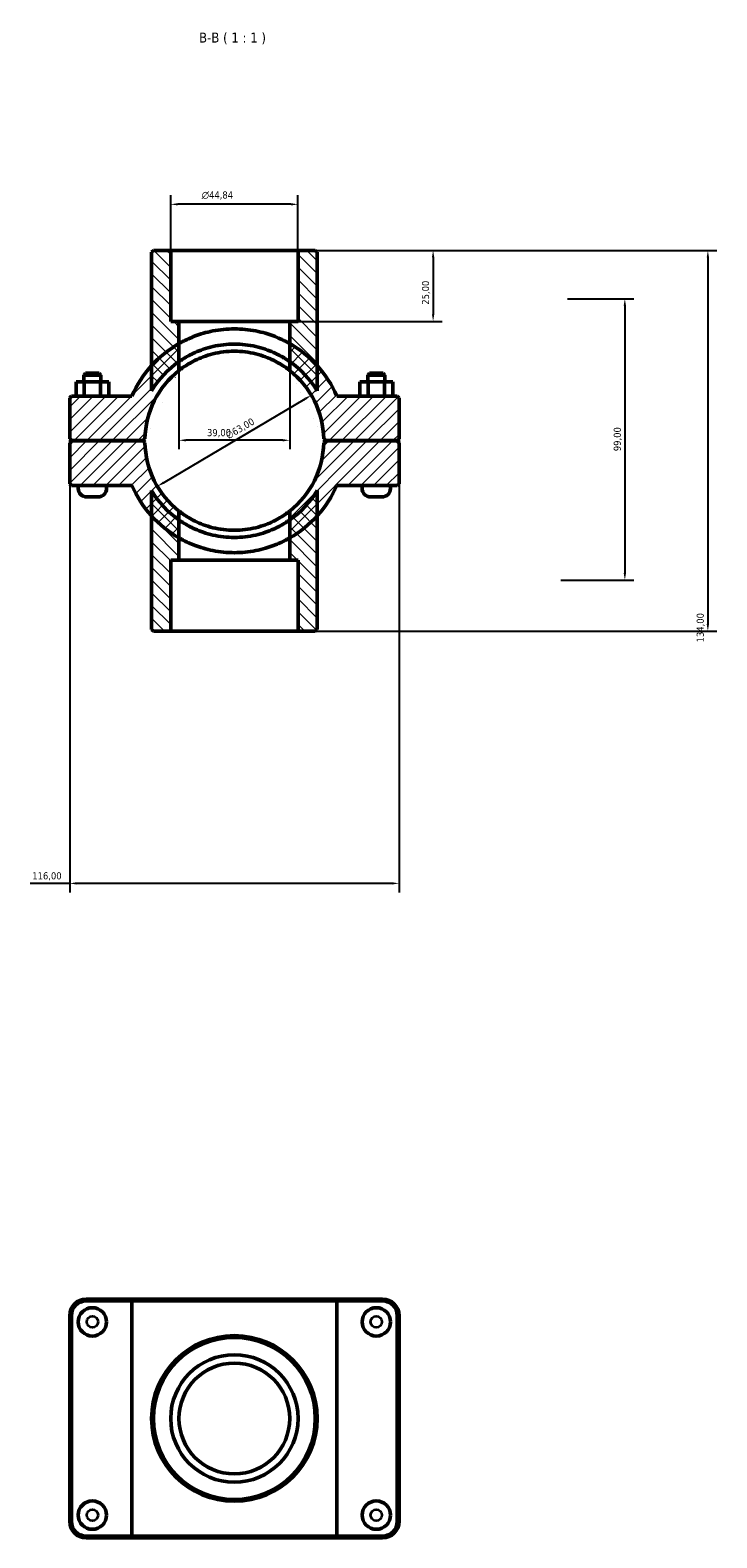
# Model space of a CAD drawing. Header units: millimetres. Extents: x 0 to 902, y -136 to 1184.
# Tile 4 of 4: x 355 to 596, y 653 to 1184. Entities that reach past the tile are written whole.
import ezdxf

# ---------------------------------------------------------------- set-up
doc = ezdxf.new("R2010")
doc.units = ezdxf.units.MM
for name, color, linetype, lineweight in [('Dimension (ISO)', 7, 'Continuous', 25), ('Hatch (ISO)', 7, 'Continuous', 18), ('Symbol (ISO)', 7, 'Continuous', 25), ('Visible (ISO)', 7, 'Continuous', 50), ('Visible Narrow (ISO)', 7, 'Continuous', 35)]:
    doc.layers.add(name, color=color, linetype=linetype, lineweight=lineweight)
doc.styles.add('Label Text (ISO)', font='tahoma.ttf')
doc.styles.add('Note Text (ISO)', font='tahoma.ttf')
doc.dimstyles.new('Default (ISO)', dxfattribs={"dimtxt": 2.5, "dimasz": 2.5, "dimexe": 3.175, "dimexo": 0, "dimgap": 0.762, "dimtad": 1, "dimrnd": 1e-08, "dimzin": 0, "dimtxsty": 'Note Text (ISO)', "dimcen": 0.09, "dimdle": 10, "dimclrd": 256, "dimclre": 256, "dimclrt": 232, "dimazin": 0, "dimtfac": 1.40208, "dimtmove": 0, "dimatfit": 3, "dimfxl": 1, "dimtolj": 1, "dimtzin": 0, "dimlwd": -1, "dimlwe": -1, "dimarcsym": 0})

# ---------------------------------------------------------------- blocks, each defined once
blk = doc.blocks.new('*D7')
at = {"layer": 'Defpoints', "color": 0, "transparency": 16777216}
for p in [(448.95, 1106.06), (446.03, 1081.06), (496.54, 1081.06)]:
    blk.add_point(p, dxfattribs=at)
at = {"layer": 'Dimension (ISO)', "transparency": 16777216}
for p, q in [((448.95, 1106.06), (499.72, 1106.06)), ((496.54, 1103.56), (496.54, 1083.56)), ((446.03, 1081.06), (499.72, 1081.06))]:
    blk.add_line(p, q, dxfattribs=at)
for points in [[(496.13, 1103.56), (496.96, 1103.56), (496.54, 1106.06)], [(496.13, 1083.56), (496.96, 1083.56), (496.54, 1081.06)]]:
    blk.add_solid(points, dxfattribs=at)
at = {"layer": 'Dimension (ISO)', "color": 232, "true_color": 0xca0064, "transparency": 16777216, "insert": (492.61, 1086.95), "char_height": 2.5, "attachment_point": 1, "rotation": 90, "style": 'Note Text (ISO)'}
blk.add_mtext('\\A1;25,00', dxfattribs=at)
blk = doc.blocks.new('*D8')
at = {"layer": 'Defpoints', "color": 0, "transparency": 16777216}
for p in [(404.11, 1122.27), (404.11, 1106.06), (448.95, 1106.06)]:
    blk.add_point(p, dxfattribs=at)
at = {"layer": 'Dimension (ISO)', "transparency": 16777216}
for p, q in [((404.11, 1106.06), (404.11, 1125.45)), ((448.95, 1106.06), (448.95, 1125.45)), ((446.45, 1122.27), (406.61, 1122.27))]:
    blk.add_line(p, q, dxfattribs=at)
for points in [[(406.61, 1122.69), (406.61, 1121.86), (404.11, 1122.27)], [(446.45, 1122.69), (446.45, 1121.86), (448.95, 1122.27)]]:
    blk.add_solid(points, dxfattribs=at)
at = {"layer": 'Dimension (ISO)', "color": 232, "true_color": 0xca0064, "transparency": 16777216, "insert": (415.04, 1126.8), "char_height": 2.5, "attachment_point": 1, "style": 'Note Text (ISO)'}
blk.add_mtext('\\A1;\\fAIGDT|b0|i0;\\H2.5000;\\ln\\fTahoma|b0|i0;\\H2.5000;44,84', dxfattribs=at)
blk = doc.blocks.new('*D9')
at = {"layer": 'Defpoints', "color": 0, "transparency": 16777216}
for p in [(453.65, 1055.09), (399.41, 1023.03)]:
    blk.add_point(p, dxfattribs=at)
at = {"layer": 'Dimension (ISO)', "transparency": 16777216}
blk.add_line((401.57, 1024.3), (451.5, 1053.82), dxfattribs=at)
blk.add_arc((426.53, 1039.06), 31.5, 24.8162, 51.7543, dxfattribs=at)
for points in [[(451.28, 1054.18), (451.71, 1053.46), (453.65, 1055.09)], [(401.35, 1024.66), (401.78, 1023.94), (399.41, 1023.03)]]:
    blk.add_solid(points, dxfattribs=at)
at = {"layer": 'Dimension (ISO)', "color": 232, "true_color": 0xca0064, "transparency": 16777216, "insert": (423.13, 1041.67), "char_height": 2.5, "attachment_point": 1, "rotation": 30.5911, "style": 'Note Text (ISO)'}
blk.add_mtext('\\A1;∅63,00', dxfattribs=at)
blk = doc.blocks.new('*D10')
at = {"layer": 'Defpoints', "color": 0, "transparency": 16777216}
for p in [(543.85, 1089.06), (541.53, 990.06), (564.08, 990.06)]:
    blk.add_point(p, dxfattribs=at)
at = {"layer": 'Dimension (ISO)', "transparency": 16777216}
for p, q in [((543.85, 1089.06), (567.26, 1089.06)), ((564.08, 1086.56), (564.08, 992.56)), ((541.53, 990.06), (567.26, 990.06))]:
    blk.add_line(p, q, dxfattribs=at)
for points in [[(563.66, 1086.56), (564.5, 1086.56), (564.08, 1089.06)], [(563.66, 992.56), (564.5, 992.56), (564.08, 990.06)]]:
    blk.add_solid(points, dxfattribs=at)
at = {"layer": 'Dimension (ISO)', "color": 232, "true_color": 0xca0064, "transparency": 16777216, "insert": (560.15, 1035.41), "char_height": 2.5, "attachment_point": 1, "rotation": 90, "style": 'Note Text (ISO)'}
blk.add_mtext('\\A1;99,00', dxfattribs=at)
blk = doc.blocks.new('*D11')
at = {"layer": 'Defpoints', "color": 0, "transparency": 16777216}
for p in [(407.03, 1066.94), (446.03, 1066.94), (407.03, 1039.24)]:
    blk.add_point(p, dxfattribs=at)
at = {"layer": 'Dimension (ISO)', "transparency": 16777216}
for p, q in [((407.03, 1066.94), (407.03, 1036.07)), ((446.03, 1066.94), (446.03, 1036.07)), ((443.53, 1039.24), (409.53, 1039.24))]:
    blk.add_line(p, q, dxfattribs=at)
for points in [[(409.53, 1039.66), (409.53, 1038.83), (407.03, 1039.24)], [(443.53, 1039.66), (443.53, 1038.83), (446.03, 1039.24)]]:
    blk.add_solid(points, dxfattribs=at)
at = {"layer": 'Dimension (ISO)', "color": 232, "true_color": 0xca0064, "transparency": 16777216, "insert": (416.91, 1043.18), "char_height": 2.5, "attachment_point": 1, "style": 'Note Text (ISO)'}
blk.add_mtext('\\A1;39,00', dxfattribs=at)
blk = doc.blocks.new('*D12')
at = {"layer": 'Defpoints', "color": 0, "transparency": 16777216}
for p in [(448.95, 1106.06), (448.95, 972.06), (593.32, 972.06)]:
    blk.add_point(p, dxfattribs=at)
at = {"layer": 'Dimension (ISO)', "transparency": 16777216}
for p, q in [((448.95, 1106.06), (596.49, 1106.06)), ((593.32, 1103.56), (593.32, 974.56)), ((448.95, 972.06), (596.49, 972.06))]:
    blk.add_line(p, q, dxfattribs=at)
for points in [[(592.9, 1103.56), (593.73, 1103.56), (593.32, 1106.06)], [(592.9, 974.56), (593.73, 974.56), (593.32, 972.06)]]:
    blk.add_solid(points, dxfattribs=at)
at = {"layer": 'Dimension (ISO)', "color": 232, "true_color": 0xca0064, "transparency": 16777216, "insert": (589.38, 968.11), "char_height": 2.5, "attachment_point": 1, "rotation": 90, "style": 'Note Text (ISO)'}
blk.add_mtext('\\A1;134,00', dxfattribs=at)
blk = doc.blocks.new('*D13')
at = {"layer": 'Defpoints', "color": 0, "transparency": 16777216}
for p in [(368.53, 1039.74), (484.53, 1039.74), (368.53, 883.3)]:
    blk.add_point(p, dxfattribs=at)
at = {"layer": 'Dimension (ISO)', "transparency": 16777216}
for p, q in [((368.53, 1039.74), (368.53, 880.13)), ((484.53, 1039.74), (484.53, 880.13)), ((368.53, 883.3), (354.6, 883.3)), ((482.03, 883.3), (371.03, 883.3))]:
    blk.add_line(p, q, dxfattribs=at)
for points in [[(371.03, 883.72), (371.03, 882.88), (368.53, 883.3)], [(482.03, 883.72), (482.03, 882.88), (484.53, 883.3)]]:
    blk.add_solid(points, dxfattribs=at)
at = {"layer": 'Dimension (ISO)', "color": 232, "true_color": 0xca0064, "transparency": 16777216, "insert": (355.36, 887.23), "char_height": 2.5, "attachment_point": 1, "style": 'Note Text (ISO)'}
blk.add_mtext('\\A1;116,00', dxfattribs=at)

msp = doc.modelspace()

# ---------------------------------------------------------------- hatches: boundary and pattern name
at = {"layer": 'Hatch (ISO)'}
h = msp.add_hatch(dxfattribs=at)
h.set_pattern_fill('ANSI31', color=256, scale=25.4, angle=90.00021, style=0)
h.set_pattern_definition([(135.0002, (0, 0), (-2.245056, -2.245072), [])])
edge = h.paths.add_edge_path()
edge.add_line((404.109, 1081.061), (404.109, 1106.061))
edge.add_line((404.109, 1106.061), (398.012, 1106.061))
edge.add_line((398.012, 1106.061), (397.382, 1105.431))
edge.add_line((397.382, 1105.431), (397.382, 1065.532))
edge.add_line((397.382, 1065.532), (397.382, 1056.602))
edge.add_ellipse((426.531, 1039.061), major_axis=(-29.149, 17.541), ratio=1, start_angle=336.01098, end_angle=360, ccw=False)
edge.add_line((407.031, 1066.937), (407.031, 1081.061))
edge.add_line((407.031, 1081.061), (404.109, 1081.061))
edge = h.paths.add_edge_path()
edge.add_line((448.954, 1106.061), (448.954, 1081.061))
edge.add_line((448.954, 1081.061), (446.031, 1081.061))
edge.add_line((446.031, 1081.061), (446.031, 1066.937))
edge.add_ellipse((426.531, 1039.061), major_axis=(19.5, 27.877), ratio=1, start_angle=336.01098, end_angle=360, ccw=False)
edge.add_line((455.68, 1056.602), (455.68, 1065.532))
edge.add_line((455.68, 1065.532), (455.68, 1105.431))
edge.add_line((455.68, 1105.431), (455.05, 1106.061))
edge.add_line((455.05, 1106.061), (448.954, 1106.061))
edge = h.paths.add_edge_path()
edge.add_line((407.031, 997.061), (407.031, 1011.184))
edge.add_ellipse((426.531, 1039.061), major_axis=(-19.5, -27.877), ratio=1, start_angle=336.01098, end_angle=360, ccw=False)
edge.add_line((397.382, 1021.52), (397.382, 1012.59))
edge.add_line((397.382, 1012.59), (397.382, 972.691))
edge.add_line((397.382, 972.691), (398.012, 972.061))
edge.add_line((398.012, 972.061), (404.109, 972.061))
edge.add_line((404.109, 972.061), (404.109, 997.061))
edge.add_line((404.109, 997.061), (407.031, 997.061))
edge = h.paths.add_edge_path()
edge.add_line((446.031, 1011.184), (446.031, 997.061))
edge.add_line((446.031, 997.061), (448.954, 997.061))
edge.add_line((448.954, 997.061), (448.954, 972.061))
edge.add_line((448.954, 972.061), (455.05, 972.061))
edge.add_line((455.05, 972.061), (455.68, 972.691))
edge.add_line((455.68, 972.691), (455.68, 1012.59))
edge.add_line((455.68, 1012.59), (455.68, 1021.52))
edge.add_ellipse((426.531, 1039.061), major_axis=(29.149, -17.541), ratio=1, start_angle=336.01098, end_angle=360, ccw=False)
h = msp.add_hatch(dxfattribs=at)
h.set_pattern_fill('ANSI31', color=256, scale=25.4, style=0)
h.set_pattern_definition([(45, (0, 0), (-2.245064, 2.245064), [])])
edge = h.paths.add_edge_path()
edge.add_line((484.531, 1038.381), (483.901, 1039.011))
edge.add_line((483.901, 1039.011), (458.661, 1039.011))
edge.add_line((458.661, 1039.011), (458.024, 1038.381))
edge.add_ellipse((426.531, 1039.061), major_axis=(31.493, -0.68), ratio=1, start_angle=309.4835, end_angle=360, ccw=False)
edge.add_line((446.031, 1014.322), (446.031, 1004.853))
edge.add_ellipse((426.531, 1039.061), major_axis=(19.5, -34.207), ratio=1, start_angle=0, end_angle=18.07139)
edge.add_ellipse((426.531, 1039.061), major_axis=(29.149, -26.471), ratio=1, start_angle=0, end_angle=18.66498)
edge.add_line((462.619, 1023.311), (483.901, 1023.311))
edge.add_line((483.901, 1023.311), (484.531, 1023.941))
edge.add_line((484.531, 1023.941), (484.531, 1038.381))
edge = h.paths.add_edge_path()
edge.add_line((369.161, 1039.011), (368.531, 1038.381))
edge.add_line((368.531, 1038.381), (368.531, 1023.941))
edge.add_line((368.531, 1023.941), (369.161, 1023.311))
edge.add_line((369.161, 1023.311), (390.443, 1023.311))
edge.add_ellipse((426.531, 1039.061), major_axis=(-36.088, -15.75), ratio=1, start_angle=0, end_angle=18.66498)
edge.add_ellipse((426.531, 1039.061), major_axis=(-29.149, -26.471), ratio=1, start_angle=0, end_angle=18.07139)
edge.add_line((407.031, 1004.853), (407.031, 1014.322))
edge.add_ellipse((426.531, 1039.061), major_axis=(-19.5, -24.739), ratio=1, start_angle=309.4835, end_angle=360, ccw=False)
edge.add_line((395.039, 1038.381), (394.401, 1039.011))
edge.add_line((394.401, 1039.011), (369.161, 1039.011))
edge = h.paths.add_edge_path()
edge.add_line((483.901, 1039.111), (484.531, 1039.741))
edge.add_line((484.531, 1039.741), (484.531, 1054.181))
edge.add_line((484.531, 1054.181), (483.901, 1054.811))
edge.add_line((483.901, 1054.811), (462.619, 1054.811))
edge.add_ellipse((426.531, 1039.061), major_axis=(36.088, 15.75), ratio=1, start_angle=0, end_angle=18.66498)
edge.add_ellipse((426.531, 1039.061), major_axis=(29.149, 26.471), ratio=1, start_angle=0, end_angle=18.07139)
edge.add_line((446.031, 1073.268), (446.031, 1063.799))
edge.add_ellipse((426.531, 1039.061), major_axis=(19.5, 24.739), ratio=1, start_angle=309.4835, end_angle=360, ccw=False)
edge.add_line((458.024, 1039.741), (458.661, 1039.111))
edge.add_line((458.661, 1039.111), (483.901, 1039.111))
edge = h.paths.add_edge_path()
edge.add_line((368.531, 1039.741), (369.161, 1039.111))
edge.add_line((369.161, 1039.111), (394.401, 1039.111))
edge.add_line((394.401, 1039.111), (395.039, 1039.741))
edge.add_ellipse((426.531, 1039.061), major_axis=(-31.493, 0.68), ratio=1, start_angle=309.4835, end_angle=360, ccw=False)
edge.add_line((407.031, 1063.799), (407.031, 1073.268))
edge.add_ellipse((426.531, 1039.061), major_axis=(-19.5, 34.207), ratio=1, start_angle=0, end_angle=18.07139)
edge.add_ellipse((426.531, 1039.061), major_axis=(-29.149, 26.471), ratio=1, start_angle=0, end_angle=18.66498)
edge.add_line((390.443, 1054.811), (369.161, 1054.811))
edge.add_line((369.161, 1054.811), (368.531, 1054.181))
edge.add_line((368.531, 1054.181), (368.531, 1039.741))

# ---------------------------------------------------------------- linework, layer by layer
at = {"layer": 'Visible (ISO)'}
for p, q in [((398.012, 1106.061), (397.382, 1105.431)), ((397.382, 1105.431), (397.382, 1056.602)), ((404.109, 1106.061), (398.012, 1106.061)), ((404.109, 1081.061), (404.109, 1106.061)), ((404.109, 1106.061), (448.954, 1106.061)), ((448.954, 1106.061), (448.954, 1081.061)), ((455.05, 1106.061), (448.954, 1106.061)), ((455.68, 1105.431), (455.05, 1106.061)), ((455.68, 1056.602), (455.68, 1105.431)), ((407.031, 1081.061), (404.109, 1081.061)), ((407.031, 1066.937), (407.031, 1081.061)), ((407.031, 1081.061), (446.031, 1081.061)), ((448.954, 1081.061), (446.031, 1081.061)), ((446.031, 1081.061), (446.031, 1066.937)), ((407.031, 1063.799), (407.031, 1073.268)), ((446.031, 1073.268), (446.031, 1063.799)), ((374.161, 1062.811), (373.531, 1062.181)), ((379.531, 1062.181), (373.531, 1062.181)), ((373.531, 1059.811), (373.531, 1062.181)), ((374.161, 1062.811), (378.901, 1062.811)), ((378.901, 1062.811), (379.531, 1062.181)), ((379.531, 1059.811), (379.531, 1062.181)), ((474.161, 1062.811), (473.531, 1062.181)), ((473.531, 1062.181), (479.531, 1062.181)), ((473.531, 1062.181), (473.531, 1059.811)), ((478.901, 1062.811), (474.161, 1062.811)), ((478.901, 1062.811), (479.531, 1062.181)), ((479.531, 1062.181), (479.531, 1059.811)), ((370.758, 1059.811), (373.671, 1059.811)), ((370.758, 1054.811), (370.758, 1059.811)), ((373.671, 1059.811), (379.445, 1059.811)), ((373.671, 1054.811), (373.671, 1059.811)), ((379.445, 1059.811), (382.305, 1059.811)), ((379.445, 1054.811), (379.445, 1059.811)), ((382.305, 1054.811), (382.305, 1059.811)), ((473.618, 1059.811), (470.758, 1059.811)), ((470.758, 1054.811), (470.758, 1059.811)), ((473.618, 1054.811), (473.618, 1059.811)), ((479.391, 1059.811), (473.618, 1059.811)), ((479.391, 1054.811), (479.391, 1059.811)), ((482.305, 1059.811), (479.391, 1059.811)), ((482.305, 1054.811), (482.305, 1059.811)), ((369.161, 1054.811), (368.531, 1054.181)), ((368.531, 1054.181), (368.531, 1039.741)), ((390.443, 1054.811), (369.161, 1054.811)), ((483.901, 1054.811), (462.619, 1054.811)), ((484.531, 1054.181), (483.901, 1054.811)), ((484.531, 1039.741), (484.531, 1054.181)), ((368.531, 1039.741), (369.161, 1039.111)), ((369.161, 1039.011), (368.531, 1038.381)), ((368.531, 1038.381), (368.531, 1023.941)), ((369.161, 1039.111), (394.401, 1039.111)), ((394.401, 1039.011), (369.161, 1039.011)), ((371.531, 1039.011), (371.531, 1039.111)), ((381.531, 1039.011), (381.531, 1039.111)), ((394.401, 1039.111), (395.039, 1039.741)), ((395.039, 1038.381), (394.401, 1039.011)), ((458.024, 1039.741), (458.661, 1039.111)), ((458.661, 1039.011), (458.024, 1038.381)), ((458.661, 1039.111), (483.901, 1039.111)), ((483.901, 1039.011), (458.661, 1039.011)), ((471.531, 1039.111), (471.531, 1039.011)), ((481.531, 1039.111), (481.531, 1039.011)), ((483.901, 1039.111), (484.531, 1039.741)), ((484.531, 1038.381), (483.901, 1039.011)), ((484.531, 1023.941), (484.531, 1038.381)), ((368.531, 1023.941), (369.161, 1023.311)), ((369.161, 1023.311), (390.443, 1023.311)), ((371.531, 1022.311), (371.531, 1023.311)), ((378.531, 1019.311), (374.531, 1019.311)), ((381.531, 1022.311), (381.531, 1023.311)), ((397.382, 1021.52), (397.382, 972.691)), ((455.68, 972.691), (455.68, 1021.52)), ((462.619, 1023.311), (483.901, 1023.311)), ((471.531, 1023.311), (471.531, 1022.311)), ((474.531, 1019.311), (478.531, 1019.311)), ((481.531, 1023.311), (481.531, 1022.311)), ((483.901, 1023.311), (484.531, 1023.941)), ((407.031, 1004.853), (407.031, 1014.322)), ((446.031, 1014.322), (446.031, 1004.853)), ((407.031, 997.061), (407.031, 1011.184)), ((446.031, 1011.184), (446.031, 997.061)), ((404.109, 972.061), (404.109, 997.061)), ((404.109, 997.061), (407.031, 997.061)), ((446.031, 997.061), (407.031, 997.061)), ((446.031, 997.061), (448.954, 997.061)), ((448.954, 997.061), (448.954, 972.061)), ((397.382, 972.691), (398.012, 972.061)), ((398.012, 972.061), (404.109, 972.061)), ((448.954, 972.061), (404.109, 972.061)), ((448.954, 972.061), (455.05, 972.061)), ((455.05, 972.061), (455.68, 972.691)), ((390.858, 737.001), (374.331, 737.001)), ((374.331, 736.371), (390.443, 736.371)), ((462.619, 736.371), (390.443, 736.371)), ((390.443, 653.631), (390.443, 736.371)), ((390.858, 737.001), (462.204, 737.001)), ((478.731, 737.001), (462.204, 737.001)), ((462.619, 736.371), (478.731, 736.371)), ((462.619, 653.631), (462.619, 736.371)), ((368.531, 731.201), (368.531, 658.801)), ((369.161, 658.801), (369.161, 731.201)), ((483.901, 731.201), (483.901, 658.801)), ((484.531, 658.801), (484.531, 731.201)), ((390.443, 653.631), (374.331, 653.631)), ((374.331, 653.001), (390.858, 653.001)), ((390.443, 653.631), (462.619, 653.631)), ((462.204, 653.001), (390.858, 653.001)), ((462.204, 653.001), (478.731, 653.001)), ((478.731, 653.631), (462.619, 653.631))]:
    msp.add_line(p, q, dxfattribs=at)
for centre, radius in [((376.531, 729.001), 5), ((476.531, 729.001), 5), ((426.531, 695.001), 29.149), ((426.531, 695.001), 28.519), ((426.531, 695.001), 22.422), ((426.531, 695.001), 19.5), ((376.531, 661.001), 5), ((476.531, 661.001), 5)]:
    msp.add_circle(centre, radius, dxfattribs=at)
for centre, radius, start, end in [((426.531, 1039.061), 39.375, 119.68545, 156.42182), ((426.531, 1039.061), 39.375, 23.57818, 60.31455), ((426.531, 1039.061), 34.02, 124.97313, 148.96215), ((426.531, 1039.061), 34.02, 31.03785, 55.02687), ((426.531, 1039.061), 31.5, 128.24662, 178.76312), ((426.531, 1039.061), 31.5, 1.23688, 51.75338), ((426.531, 1039.061), 31.5, 181.23688, 231.75338), ((426.531, 1039.061), 31.5, 308.24662, 358.76312), ((374.531, 1022.311), 3, 180, 270), ((378.531, 1022.311), 3, 270, 0), ((426.531, 1039.061), 39.375, 203.57818, 240.31455), ((426.531, 1039.061), 34.02, 211.03785, 235.02687), ((426.531, 1039.061), 39.375, 299.68545, 336.42182), ((426.531, 1039.061), 34.02, 304.97313, 328.96215), ((474.531, 1022.311), 3, 180, 270), ((478.531, 1022.311), 3, 270, 0), ((374.331, 731.201), 5.8, 90, 180), ((374.331, 731.201), 5.17, 90, 180), ((478.731, 731.201), 5.8, 0, 90), ((478.731, 731.201), 5.17, 0, 90), ((374.331, 658.801), 5.8, 180, 270), ((374.331, 658.801), 5.17, 180, 270), ((478.731, 658.801), 5.8, 270, 0), ((478.731, 658.801), 5.17, 270, 0)]:
    msp.add_arc(centre, radius, start, end, dxfattribs=at)
for points, knots in [([(407.031, 1073.268), (407.031, 1073.268), (407.153, 1073.339), (407.658, 1073.619), (408.04, 1073.828), (409.041, 1074.343), (409.66, 1074.647), (411.084, 1075.287), (411.888, 1075.623), (413.595, 1076.261), (414.56, 1076.588), (416.667, 1077.196), (417.81, 1077.477), (420.207, 1077.944), (421.463, 1078.129), (424.001, 1078.375), (425.284, 1078.436), (427.778, 1078.436), (429.061, 1078.375), (431.6, 1078.129), (432.856, 1077.944), (435.252, 1077.477), (436.395, 1077.196), (438.503, 1076.588), (439.467, 1076.261), (441.175, 1075.623), (441.979, 1075.287), (443.402, 1074.647), (444.021, 1074.343), (445.022, 1073.828), (445.404, 1073.619), (445.909, 1073.339), (446.031, 1073.268), (446.031, 1073.268)], [5.9938732, 5.9938732, 5.9938732, 5.9938732, 6.3689797, 6.3689797, 6.7440862, 6.7440862, 7.1191927, 7.1191927, 7.4942992, 7.4942992, 7.8684269, 7.8684269, 8.2425545, 8.2425545, 8.6166822, 8.6166822, 8.9908098, 8.9908098, 9.3649374, 9.3649374, 9.7390651, 9.7390651, 10.1131927, 10.1131927, 10.4873204, 10.4873204, 10.8624269, 10.8624269, 11.2375334, 11.2375334, 11.6126399, 11.6126399, 11.9877464, 11.9877464, 11.9877464, 11.9877464]), ([(407.031, 1066.937), (407.031, 1066.937), (407.156, 1067.026), (407.665, 1067.372), (408.049, 1067.629), (409.052, 1068.253), (409.67, 1068.619), (411.09, 1069.385), (411.891, 1069.784), (413.59, 1070.537), (414.549, 1070.92), (416.648, 1071.632), (417.788, 1071.961), (420.183, 1072.506), (421.44, 1072.722), (423.986, 1073.01), (425.276, 1073.081), (427.787, 1073.081), (429.076, 1073.01), (431.622, 1072.722), (432.879, 1072.506), (435.274, 1071.961), (436.414, 1071.632), (438.514, 1070.92), (439.473, 1070.537), (441.171, 1069.784), (441.973, 1069.385), (443.392, 1068.619), (444.011, 1068.253), (445.013, 1067.629), (445.398, 1067.372), (445.907, 1067.026), (446.031, 1066.937), (446.031, 1066.937)], [0, 0, 0, 0, 0.3786296, 0.3786296, 0.7572591, 0.7572591, 1.1358887, 1.1358887, 1.5145182, 1.5145182, 1.8911914, 1.8911914, 2.2678645, 2.2678645, 2.6445377, 2.6445377, 3.0212109, 3.0212109, 3.397884, 3.397884, 3.7745572, 3.7745572, 4.1512304, 4.1512304, 4.5279035, 4.5279035, 4.9065331, 4.9065331, 5.2851626, 5.2851626, 5.6637922, 5.6637922, 6.0424217, 6.0424217, 6.0424217, 6.0424217]), ([(446.031, 1063.799), (446.031, 1063.799), (445.905, 1063.9), (445.393, 1064.291), (445.007, 1064.581), (444.004, 1065.278), (443.386, 1065.685), (441.969, 1066.531), (441.17, 1066.969), (439.476, 1067.793), (438.521, 1068.211), (436.428, 1068.987), (435.29, 1069.344), (432.896, 1069.936), (431.638, 1070.171), (429.086, 1070.483), (427.793, 1070.561), (425.27, 1070.561), (423.976, 1070.483), (421.425, 1070.171), (420.167, 1069.936), (417.773, 1069.344), (416.635, 1068.987), (414.541, 1068.211), (413.586, 1067.793), (411.893, 1066.969), (411.094, 1066.531), (409.676, 1065.685), (409.058, 1065.278), (408.055, 1064.581), (407.669, 1064.291), (407.157, 1063.9), (407.031, 1063.799), (407.031, 1063.799)], [0, 0, 0, 0, 0.3812852, 0.3812852, 0.7625705, 0.7625705, 1.1438557, 1.1438557, 1.525141, 1.525141, 1.9035541, 1.9035541, 2.2819673, 2.2819673, 2.6603804, 2.6603804, 3.0387936, 3.0387936, 3.4172068, 3.4172068, 3.7956199, 3.7956199, 4.1740331, 4.1740331, 4.5524462, 4.5524462, 4.9337315, 4.9337315, 5.3150167, 5.3150167, 5.6963019, 5.6963019, 6.0775872, 6.0775872, 6.0775872, 6.0775872]), ([(407.031, 1014.322), (407.031, 1014.322), (407.157, 1014.221), (407.669, 1013.83), (408.055, 1013.541), (409.058, 1012.844), (409.676, 1012.437), (411.094, 1011.591), (411.893, 1011.153), (413.586, 1010.328), (414.541, 1009.91), (416.635, 1009.135), (417.773, 1008.778), (420.167, 1008.186), (421.425, 1007.951), (423.976, 1007.638), (425.27, 1007.561), (427.793, 1007.561), (429.086, 1007.638), (431.638, 1007.951), (432.896, 1008.186), (435.29, 1008.778), (436.428, 1009.135), (438.521, 1009.91), (439.476, 1010.328), (441.17, 1011.153), (441.969, 1011.591), (443.386, 1012.437), (444.004, 1012.844), (445.007, 1013.541), (445.393, 1013.83), (445.905, 1014.221), (446.031, 1014.322), (446.031, 1014.322)], [0, 0, 0, 0, 0.3812852, 0.3812852, 0.7625705, 0.7625705, 1.1438557, 1.1438557, 1.525141, 1.525141, 1.9035541, 1.9035541, 2.2819673, 2.2819673, 2.6603804, 2.6603804, 3.0387936, 3.0387936, 3.4172068, 3.4172068, 3.7956199, 3.7956199, 4.1740331, 4.1740331, 4.5524462, 4.5524462, 4.9337315, 4.9337315, 5.3150167, 5.3150167, 5.6963019, 5.6963019, 6.0775872, 6.0775872, 6.0775872, 6.0775872]), ([(407.031, 1011.184), (407.031, 1011.184), (407.156, 1011.096), (407.665, 1010.75), (408.049, 1010.493), (409.052, 1009.869), (409.67, 1009.502), (411.09, 1008.736), (411.891, 1008.338), (413.59, 1007.585), (414.549, 1007.201), (416.648, 1006.489), (417.788, 1006.16), (420.183, 1005.616), (421.44, 1005.399), (423.986, 1005.112), (425.276, 1005.041), (427.787, 1005.041), (429.076, 1005.112), (431.622, 1005.399), (432.879, 1005.616), (435.274, 1006.16), (436.414, 1006.489), (438.514, 1007.201), (439.473, 1007.585), (441.171, 1008.338), (441.973, 1008.736), (443.392, 1009.502), (444.011, 1009.869), (445.013, 1010.493), (445.398, 1010.75), (445.907, 1011.096), (446.031, 1011.184), (446.031, 1011.184)], [6.0424217, 6.0424217, 6.0424217, 6.0424217, 6.4210513, 6.4210513, 6.7996808, 6.7996808, 7.1783104, 7.1783104, 7.5569399, 7.5569399, 7.9336131, 7.9336131, 8.3102863, 8.3102863, 8.6869594, 8.6869594, 9.0636326, 9.0636326, 9.4403058, 9.4403058, 9.8169789, 9.8169789, 10.1936521, 10.1936521, 10.5703253, 10.5703253, 10.9489548, 10.9489548, 11.3275844, 11.3275844, 11.7062139, 11.7062139, 12.0848435, 12.0848435, 12.0848435, 12.0848435]), ([(446.031, 1004.853), (446.031, 1004.853), (445.909, 1004.783), (445.404, 1004.502), (445.022, 1004.293), (444.021, 1003.779), (443.402, 1003.475), (441.979, 1002.834), (441.175, 1002.499), (439.467, 1001.86), (438.503, 1001.534), (436.395, 1000.926), (435.252, 1000.644), (432.856, 1000.178), (431.6, 999.993), (429.061, 999.746), (427.778, 999.686), (425.284, 999.686), (424.001, 999.746), (421.463, 999.993), (420.207, 1000.178), (417.81, 1000.644), (416.667, 1000.926), (414.56, 1001.534), (413.595, 1001.86), (411.888, 1002.499), (411.084, 1002.834), (409.66, 1003.475), (409.041, 1003.779), (408.04, 1004.293), (407.658, 1004.502), (407.153, 1004.783), (407.031, 1004.853), (407.031, 1004.853)], [5.9938732, 5.9938732, 5.9938732, 5.9938732, 6.3689797, 6.3689797, 6.7440862, 6.7440862, 7.1191927, 7.1191927, 7.4942992, 7.4942992, 7.8684269, 7.8684269, 8.2425545, 8.2425545, 8.6166822, 8.6166822, 8.9908098, 8.9908098, 9.3649374, 9.3649374, 9.7390651, 9.7390651, 10.1131927, 10.1131927, 10.4873204, 10.4873204, 10.8624269, 10.8624269, 11.2375334, 11.2375334, 11.6126399, 11.6126399, 11.9877464, 11.9877464, 11.9877464, 11.9877464])]:
    msp.add_open_spline(points, degree=3, knots=knots, dxfattribs=at)
for points in [[(390.858, 737.001), (390.719, 736.791), (390.581, 736.581), (390.443, 736.371)], [(462.204, 737.001), (462.343, 736.791), (462.481, 736.581), (462.619, 736.371)], [(390.858, 653.001), (390.719, 653.211), (390.581, 653.421), (390.443, 653.631)], [(462.204, 653.001), (462.343, 653.211), (462.481, 653.421), (462.619, 653.631)]]:
    msp.add_open_spline(points, degree=3, dxfattribs=at)
at = {"layer": 'Visible Narrow (ISO)'}
for p, q in [((374.331, 736.402), (374.331, 736.969)), ((478.731, 736.402), (478.731, 736.969)), ((369.13, 731.201), (368.563, 731.201)), ((483.933, 731.201), (484.5, 731.201)), ((369.13, 658.801), (368.563, 658.801)), ((483.933, 658.801), (484.5, 658.801)), ((374.331, 653.599), (374.331, 653.032)), ((478.731, 653.599), (478.731, 653.032))]:
    msp.add_line(p, q, dxfattribs=at)
for centre in [(376.531, 729.001), (476.531, 729.001), (376.531, 661.001), (476.531, 661.001)]:
    msp.add_circle(centre, 2, dxfattribs=at)

# ---------------------------------------------------------------- texts
at = {"layer": 'Symbol (ISO)', "insert": (414.092, 1178.561), "char_height": 3.5, "attachment_point": 7, "style": 'Label Text (ISO)'}
msp.add_mtext('B-B ( 1 : 1 )', dxfattribs=at)

# ---------------------------------------------------------------- dimensions: what is measured, and where the dimension line sits
at = {"layer": 'Dimension (ISO)'}
dim = msp.add_linear_dim(base=(404.108718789, 1122.274014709), p1=(448.953718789, 1106.060728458), p2=(404.108718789, 1106.060728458), angle=180, text='\\fAIGDT|b0|i0;\\H2.5000;\\ln\\fTahoma|b0|i0;\\H2.5000;<>', dimstyle='Default (ISO)', override={"dimdec": 2, "dimtp": 0, "dimtm": 0, "dimtdec": 2, "dimtofl": 0, "dimatfit": 1}, dxfattribs=at)
dim.commit()
dim.dimension.update_dxf_attribs({"geometry": '*D8', "text_midpoint": (420.625718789, 1122.274014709), "dimtype": 160})
for base, p1, p2, angle, picture, middle in [((496.545, 1081.061), (448.954, 1106.061), (446.031, 1081.061), 90, '*D7', (496.545, 1091.061)), ((593.315, 972.061), (448.954, 1106.061), (448.954, 972.061), 90, '*D12', (593.315, 973.061)), ((564.08, 990.061), (543.848, 1089.061), (541.531, 990.061), 270, '*D10', (564.08, 1039.561))]:
    dim = msp.add_linear_dim(base=base, p1=p1, p2=p2, angle=angle, dimstyle='Default (ISO)', override={"dimdec": 2, "dimtp": 0, "dimtm": 0, "dimtdec": 2, "dimtofl": 0, "dimatfit": 1}, dxfattribs=at)
    dim.commit()
    dim.dimension.update_dxf_attribs({"geometry": picture, "text_midpoint": middle, "dimtype": 160})
for base, p1, p2, override, picture, middle in [((407.031, 1039.244), (446.031, 1066.937), (407.031, 1066.937), {"dimdec": 2, "dimtp": 0, "dimtm": 0, "dimtdec": 2, "dimtofl": 0, "dimatfit": 1}, '*D11', (421.031, 1039.244)), ((368.531, 883.301), (484.531, 1039.741), (368.531, 1039.741), {"dimdec": 2, "dimtp": 0, "dimtm": 0, "dimtdec": 2, "dimtofl": 0, "dimatfit": 2}, '*D13', (360.315, 883.301))]:
    dim = msp.add_linear_dim(base=base, p1=p1, p2=p2, dimstyle='Default (ISO)', override=override, dxfattribs=at)
    dim.commit()
    dim.dimension.update_dxf_attribs({"geometry": picture, "text_midpoint": middle, "dimtype": 160})
dim = msp.add_diameter_dim_2p(p1=(399.415, 1023.029), p2=(453.648, 1055.091), dimstyle='Default (ISO)', override={"dimdec": 2, "dimlfac": 0.99998, "dimtp": 0, "dimtm": 0, "dimtdec": 2, "dimatfit": 2}, dxfattribs=at)
dim.commit()
dim.dimension.update_dxf_attribs({"geometry": '*D9', "text_midpoint": (429.885, 1041.043), "dimtype": 163})

doc.saveas('drawing.dxf')
